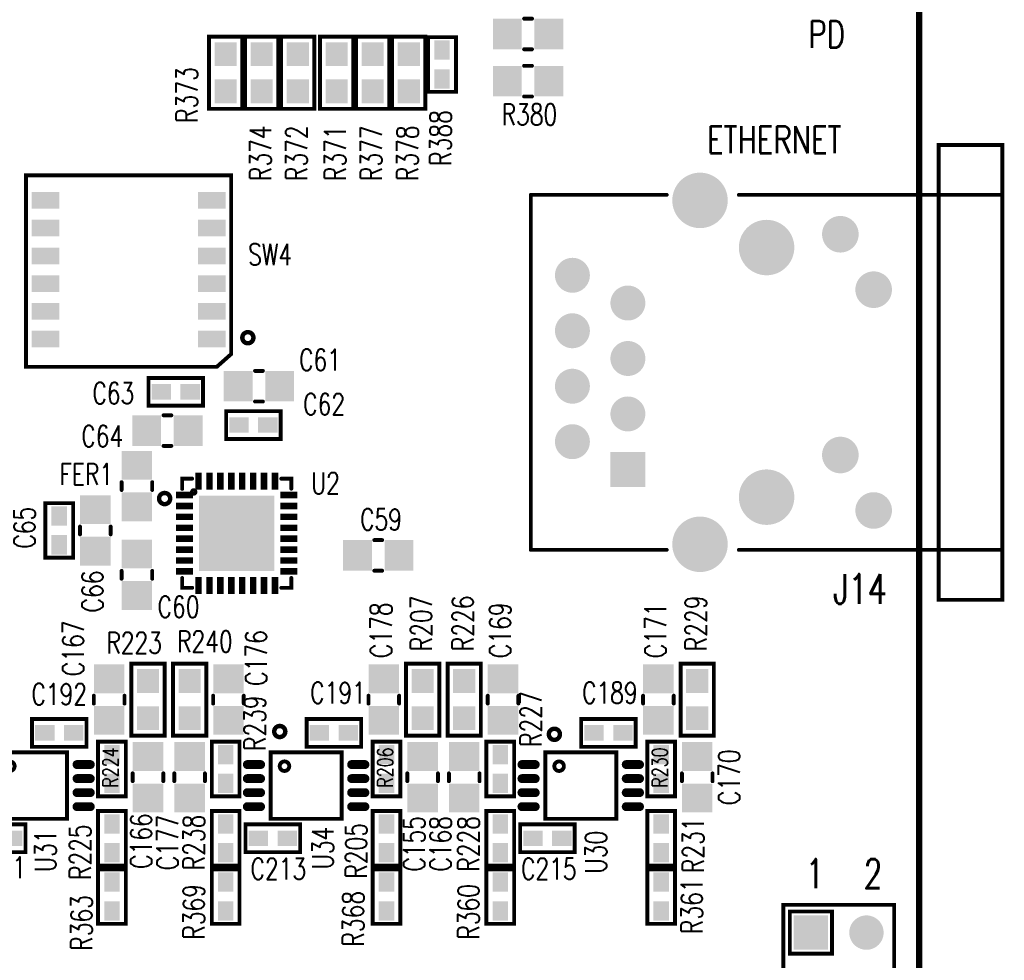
# Model space of a CAD drawing. Extents: x -3908 to 11948, y -2965 to 7442.
# Tile 25 of 42: x 3179 to 4954, y 2050 to 3746. Entities that reach past the tile are written whole.
import ezdxf
from ezdxf.enums import TextEntityAlignment as Align

# ---------------------------------------------------------------- set-up
doc = ezdxf.new("R2010")
doc.units = 0
doc.header["$MEASUREMENT"] = 0
doc.layers.get('0').update_dxf_attribs({"linetype": 'CONTINUOUS'})
for name, color, linetype in [('2D_LINE_26', 7, 'CONTINUOUS'), ('BOARD_OUTLINE_00', 7, 'CONTINUOUS'), ('PADS_TOP', 9, 'CONTINUOUS'), ('PADS_XR_27', 7, 'CONTINUOUS'), ('PART_NAME_01', 7, 'CONTINUOUS'), ('PART_NAME_27', 7, 'CONTINUOUS'), ('PART_TOP_2DLINE_00', 7, 'CONTINUOUS'), ('PART_TOP_2DLINE_01', 7, 'CONTINUOUS'), ('TEXT_26', 7, 'CONTINUOUS')]:
    doc.layers.add(name, color=color, linetype=linetype)
doc.styles.add('W5', font='simplex', dxfattribs={"width": 0.75})
doc.styles.add('W7', font='simplex', dxfattribs={"width": 0.75})
doc.styles.add('W8', font='simplex', dxfattribs={"width": 0.75})

# ---------------------------------------------------------------- blocks, each defined once
blk = doc.blocks.new('BOARD_167')
at = {"layer": 'BOARD_OUTLINE_00', "const_width": 11.1}
blk.add_lwpolyline([(0, 165), (0, 7495), (5000, 7495), (5000, 165)], close=True, dxfattribs=at)
blk = doc.blocks.new('DRAWING_230')
at = {"layer": '2D_LINE_26', "const_width": 8}
blk.add_lwpolyline([(10, 0, 1), (-10, 0, 1)], format="xyb", close=True, dxfattribs=at)
blk = doc.blocks.new('DRAWING_526')
at = {"layer": '2D_LINE_26', "const_width": 8}
blk.add_lwpolyline([(10, 0, 1), (-10, 0, 1)], format="xyb", close=True, dxfattribs=at)
blk = doc.blocks.new('DRAWING_527')
at = {"layer": '2D_LINE_26', "const_width": 8}
blk.add_lwpolyline([(10, 0, 1), (-10, 0, 1)], format="xyb", close=True, dxfattribs=at)
blk = doc.blocks.new('DRAWING_529')
at = {"layer": '2D_LINE_26', "const_width": 8}
blk.add_lwpolyline([(10, 0, 1), (-10, 0, 1)], format="xyb", close=True, dxfattribs=at)
blk = doc.blocks.new('SMOOTH_7')
at = {"const_width": 3.5}
blk.add_lwpolyline([(-1.75, 0, 1), (1.75, 0, 1)], format="xyb", close=True, dxfattribs=at)
blk = doc.blocks.new('PART_BODY_TOP_339')
at = {"layer": 'PART_TOP_2DLINE_01', "const_width": 7}
for points in [[(-98.4, 79.9), (-98.4, 98.4), (-80.3, 98.4)], [(80.3, 98.4), (98.4, 98.4), (98.4, 80.3)], [(-80.3, -98.4), (-98.4, -98.4), (-98.4, -80.7)], [(98.4, -80.7), (98.4, -98.4), (80.3, -98.4)]]:
    blk.add_lwpolyline(points, dxfattribs=at)
blk.add_lwpolyline([(-74.4, 74.4, 1), (-80.7, 74.4, 1)], format="xyb", close=True, dxfattribs=at)
at = {"layer": 'PART_TOP_2DLINE_01'}
for p in [(-98.4, 98.4), (-80.3, 98.4), (80.3, 98.4), (98.4, 98.4), (-98.4, 79.9), (98.4, 80.3), (-98.4, -80.7), (98.4, -80.7), (-98.4, -98.4), (-80.3, -98.4), (80.3, -98.4), (98.4, -98.4)]:
    blk.add_blockref('SMOOTH_7', p, dxfattribs=at)
blk = doc.blocks.new('PAD_57')
at = {"const_width": 11.8}
blk.add_lwpolyline([(-11.8, 0), (11.8, 0)], dxfattribs=at)
blk = doc.blocks.new('PAD_58')
at = {"const_width": 11.8}
blk.add_lwpolyline([(-15.3, 0), (15.3, 0)], dxfattribs=at)
blk = doc.blocks.new('STK_TOP_89')
at = {"layer": 'PADS_TOP'}
blk.add_blockref('PAD_58', (0, 0), dxfattribs=at)
at = {"layer": 'PADS_XR_27'}
blk.add_blockref('PAD_57', (0, 0), dxfattribs=at)
blk = doc.blocks.new('STK_TOP_90')
at = {"layer": 'PADS_TOP', "rotation": 90}
blk.add_blockref('PAD_58', (0, 0), dxfattribs=at)
at = {"layer": 'PADS_XR_27', "rotation": 90}
blk.add_blockref('PAD_57', (0, 0), dxfattribs=at)
blk = doc.blocks.new('PAD_60')
at = {"const_width": 135.8}
blk.add_lwpolyline([(-67.9, 0), (67.9, 0)], dxfattribs=at)
blk = doc.blocks.new('STK_TOP_91')
at = {"layer": 'PADS_TOP'}
blk.add_blockref('PAD_60', (0, 0), dxfattribs=at)
blk = doc.blocks.new('SYM_TOP_65')
for name, p in [('STK_TOP_90', (-68.9, 94)), ('STK_TOP_90', (-49.2, 94)), ('STK_TOP_90', (-29.5, 94)), ('STK_TOP_90', (-9.8, 94)), ('STK_TOP_90', (9.8, 94)), ('STK_TOP_90', (29.5, 94)), ('STK_TOP_90', (49.2, 94)), ('STK_TOP_90', (68.9, 94)), ('PART_BODY_TOP_339', (0, 0)), ('STK_TOP_89', (-94, 68.9)), ('STK_TOP_89', (94, 68.9)), ('STK_TOP_91', (0, 0)), ('STK_TOP_89', (-94, 49.2)), ('STK_TOP_89', (94, 49.2)), ('STK_TOP_89', (-94, 29.5)), ('STK_TOP_89', (94, 29.5)), ('STK_TOP_89', (-94, 9.8)), ('STK_TOP_89', (94, 9.8)), ('STK_TOP_89', (-94, -9.8)), ('STK_TOP_89', (94, -9.8)), ('STK_TOP_89', (-94, -29.5)), ('STK_TOP_89', (94, -29.5)), ('STK_TOP_89', (-94, -49.2)), ('STK_TOP_89', (94, -49.2)), ('STK_TOP_89', (-94, -68.9)), ('STK_TOP_89', (94, -68.9)), ('STK_TOP_90', (-68.9, -94)), ('STK_TOP_90', (-49.2, -94)), ('STK_TOP_90', (-29.5, -94)), ('STK_TOP_90', (-9.8, -94)), ('STK_TOP_90', (9.8, -94)), ('STK_TOP_90', (29.5, -94)), ('STK_TOP_90', (49.2, -94)), ('STK_TOP_90', (68.9, -94))]:
    blk.add_blockref(name, p)
blk = doc.blocks.new('PART_TOP_52')
blk.add_blockref('SYM_TOP_65', (0, 0))
at = {"layer": 'PART_NAME_01', "style": 'W5', "width": 0.75}
blk.add_text('U2', height=38.5, dxfattribs=at).set_placement((160, 90), align=Align.MIDDLE_CENTER)
blk = doc.blocks.new('PART_BODY_TOP_342')
at = {"layer": 'PART_TOP_2DLINE_00', "const_width": 7}
blk.add_lwpolyline([(-60, 64), (60, 64), (60, -64), (-60, -64)], close=True, dxfattribs=at)
blk.add_lwpolyline([(-43.6, -39, 1), (-26.4, -39, 1)], format="xyb", close=True, dxfattribs=at)
at = {"layer": 'PART_TOP_2DLINE_00'}
for p in [(-60, 64), (60, 64), (-60, -64), (60, -64)]:
    blk.add_blockref('SMOOTH_7', p, dxfattribs=at)
blk = doc.blocks.new('PAD_62')
at = {"const_width": 8}
blk.add_lwpolyline([(-12, -4), (12, -4, 1), (12, 4), (-12, 4, 1)], format="xyb", close=True, dxfattribs=at)
blk = doc.blocks.new('STK_TOP_94')
at = {"layer": 'PADS_TOP', "rotation": 90}
blk.add_blockref('PAD_62', (0, 0), dxfattribs=at)
blk = doc.blocks.new('SYM_TOP_68')
for name, p in [('STK_TOP_94', (-37.95, 94)), ('STK_TOP_94', (-12.65, 94)), ('STK_TOP_94', (12.65, 94)), ('STK_TOP_94', (37.95, 94)), ('PART_BODY_TOP_342', (0, 0)), ('STK_TOP_94', (-37.95, -94)), ('STK_TOP_94', (-12.65, -94)), ('STK_TOP_94', (12.65, -94)), ('STK_TOP_94', (37.95, -94))]:
    blk.add_blockref(name, p)
blk = doc.blocks.new('PART_TOP_113')
blk.add_blockref('SYM_TOP_68', (0, 0))
at = {"layer": 'PART_NAME_01', "style": 'W5', "width": 0.75}
blk.add_text('U30', height=38.5, rotation=180, dxfattribs=at).set_placement((120, 27.5), align=Align.MIDDLE_CENTER)
blk = doc.blocks.new('PART_TOP_114')
blk.add_blockref('SYM_TOP_68', (0, 0))
at = {"layer": 'PART_NAME_01', "style": 'W5', "width": 0.75}
blk.add_text('U31', height=38.5, rotation=180, dxfattribs=at).set_placement((117.5, 25), align=Align.MIDDLE_CENTER)
blk = doc.blocks.new('PART_TOP_117')
blk.add_blockref('SYM_TOP_68', (0, 0))
at = {"layer": 'PART_NAME_01', "style": 'W5', "width": 0.75}
blk.add_text('U34', height=38.5, rotation=180, dxfattribs=at).set_placement((112.5, 30), align=Align.MIDDLE_CENTER)
blk = doc.blocks.new('PART_BODY_TOP_405')
at = {"layer": 'PART_TOP_2DLINE_01', "const_width": 7}
blk.add_lwpolyline([(-49.2, 25), (49.2, 25), (49.2, -25), (-49.2, -25)], close=True, dxfattribs=at)
at = {"layer": 'PART_TOP_2DLINE_01'}
for p in [(-49.2, 25), (49.2, 25), (-49.2, -25), (49.2, -25)]:
    blk.add_blockref('SMOOTH_7', p, dxfattribs=at)
blk = doc.blocks.new('PAD_101')
at = {"const_width": 28}
blk.add_lwpolyline([(-17.5, 0), (17.5, 0)], dxfattribs=at)
blk = doc.blocks.new('STK_TOP_168')
at = {"layer": 'PADS_TOP'}
blk.add_blockref('PAD_101', (0, 0), dxfattribs=at)
at = {"layer": 'PADS_XR_27'}
blk.add_blockref('PAD_101', (0, 0), dxfattribs=at)
blk = doc.blocks.new('SYM_TOP_131')
for name, p in [('PART_BODY_TOP_405', (0, 0)), ('STK_TOP_168', (-26, 0)), ('STK_TOP_168', (26, 0))]:
    blk.add_blockref(name, p)
blk = doc.blocks.new('PART_TOP_175')
blk.add_blockref('SYM_TOP_131', (0, 0))
at = {"layer": 'PART_NAME_01', "style": 'W5', "width": 0.75}
blk.add_text('C62', height=38.5, dxfattribs=at).set_placement((127.5, 37.5), align=Align.MIDDLE_CENTER)
blk = doc.blocks.new('PART_TOP_176')
blk.add_blockref('SYM_TOP_131', (0, 0))
at = {"layer": 'PART_NAME_01', "style": 'W5', "width": 0.75}
blk.add_text('C63', height=38.5, rotation=180, dxfattribs=at).set_placement((112.5, 2.5), align=Align.MIDDLE_CENTER)
blk = doc.blocks.new('PART_TOP_177')
blk.add_blockref('SYM_TOP_131', (0, 0))
at = {"layer": 'PART_NAME_01', "style": 'W5', "width": 0.75}
blk.add_text('C65', height=38.5, rotation=180, dxfattribs=at).set_placement((-5, -62.5), align=Align.MIDDLE_CENTER)
blk = doc.blocks.new('PART_TOP_272')
blk.add_blockref('SYM_TOP_131', (0, 0))
at = {"layer": 'PART_NAME_01', "style": 'W5', "width": 0.75}
blk.add_text('R205', height=38.5, dxfattribs=at).set_placement((-22.5, 55), align=Align.MIDDLE_CENTER)
blk = doc.blocks.new('PART_TOP_273')
blk.add_blockref('SYM_TOP_131', (0, 0))
at = {"layer": 'PART_NAME_27', "style": 'W5', "width": 0.75}
blk.add_text('R206', height=28, dxfattribs=at).set_placement((2.5, 2.5), align=Align.MIDDLE_CENTER)
blk = doc.blocks.new('PART_TOP_282')
blk.add_blockref('SYM_TOP_131', (0, 0))
at = {"layer": 'PART_NAME_27', "style": 'W5', "width": 0.75}
blk.add_text('R224', height=28, dxfattribs=at).set_placement((2.5, 2.5), align=Align.MIDDLE_CENTER)
blk = doc.blocks.new('PART_TOP_283')
blk.add_blockref('SYM_TOP_131', (0, 0))
at = {"layer": 'PART_NAME_01', "style": 'W5', "width": 0.75}
blk.add_text('R225', height=38.5, dxfattribs=at).set_placement((-25, 57.5), align=Align.MIDDLE_CENTER)
blk = doc.blocks.new('PART_TOP_284')
blk.add_blockref('SYM_TOP_131', (0, 0))
at = {"layer": 'PART_NAME_01', "style": 'W5', "width": 0.75}
blk.add_text('R227', height=38.5, dxfattribs=at).set_placement((90, -55), align=Align.MIDDLE_CENTER)
blk = doc.blocks.new('PART_TOP_285')
blk.add_blockref('SYM_TOP_131', (0, 0))
at = {"layer": 'PART_NAME_01', "style": 'W5', "width": 0.75}
blk.add_text('R228', height=38.5, dxfattribs=at).set_placement((-10, 57.5), align=Align.MIDDLE_CENTER)
blk = doc.blocks.new('PART_TOP_286')
blk.add_blockref('SYM_TOP_131', (0, 0))
at = {"layer": 'PART_NAME_27', "style": 'W5', "width": 0.75}
blk.add_text('R230', height=28, dxfattribs=at).set_placement((2.5, 2.5), align=Align.MIDDLE_CENTER)
blk = doc.blocks.new('PART_TOP_287')
blk.add_blockref('SYM_TOP_131', (0, 0))
at = {"layer": 'PART_NAME_01', "style": 'W5', "width": 0.75}
blk.add_text('R231', height=38.5, dxfattribs=at).set_placement((-12.5, -57.5), align=Align.MIDDLE_CENTER)
blk = doc.blocks.new('PART_TOP_292')
blk.add_blockref('SYM_TOP_131', (0, 0))
at = {"layer": 'PART_NAME_01', "style": 'W5', "width": 0.75}
blk.add_text('R238', height=38.5, dxfattribs=at).set_placement((-7.5, 57.5), align=Align.MIDDLE_CENTER)
blk = doc.blocks.new('PART_TOP_293')
blk.add_blockref('SYM_TOP_131', (0, 0))
at = {"layer": 'PART_NAME_01', "style": 'W5', "width": 0.75}
blk.add_text('R239', height=38.5, dxfattribs=at).set_placement((82.5, -52.5), align=Align.MIDDLE_CENTER)
blk = doc.blocks.new('PART_TOP_304')
blk.add_blockref('SYM_TOP_131', (0, 0))
at = {"layer": 'PART_NAME_01', "style": 'W5', "width": 0.75}
blk.add_text('C189', height=38.5, rotation=180, dxfattribs=at).set_placement((-2.5, -72.5), align=Align.MIDDLE_CENTER)
blk = doc.blocks.new('PART_TOP_306')
blk.add_blockref('SYM_TOP_131', (0, 0))
at = {"layer": 'PART_NAME_01', "style": 'W5', "width": 0.75}
blk.add_text('C191', height=38.5, rotation=180, dxfattribs=at).set_placement((-7.5, -72.5), align=Align.MIDDLE_CENTER)
blk = doc.blocks.new('PART_TOP_307')
blk.add_blockref('SYM_TOP_131', (0, 0))
at = {"layer": 'PART_NAME_01', "style": 'W5', "width": 0.75}
blk.add_text('C192', height=38.5, rotation=180, dxfattribs=at).set_placement((0, -70), align=Align.MIDDLE_CENTER)
blk = doc.blocks.new('PART_BODY_TOP_437')
at = {"layer": 'PART_TOP_2DLINE_01', "const_width": 7}
for points in [[(-7.1, 27.6), (7.1, 27.6)], [(-7.1, -27.6), (7.1, -27.6)]]:
    blk.add_lwpolyline(points, dxfattribs=at)
at = {"layer": 'PART_TOP_2DLINE_01'}
for p in [(-7.1, 27.6), (7.1, 27.6), (-7.1, -27.6), (7.1, -27.6)]:
    blk.add_blockref('SMOOTH_7', p, dxfattribs=at)
blk = doc.blocks.new('PAD_110')
at = {"const_width": 52}
blk.add_lwpolyline([(-27.5, 0), (27.5, 0)], dxfattribs=at)
blk = doc.blocks.new('STK_TOP_48')
at = {"layer": 'PADS_TOP', "rotation": 90}
blk.add_blockref('PAD_110', (0, 0), dxfattribs=at)
blk = doc.blocks.new('SYM_TOP_143')
for name, p in [('STK_TOP_48', (-37.4, 0)), ('STK_TOP_48', (37.4, 0)), ('PART_BODY_TOP_437', (0, 0))]:
    blk.add_blockref(name, p)
blk = doc.blocks.new('PART_TOP_408')
blk.add_blockref('SYM_TOP_143', (0, 0))
at = {"layer": 'PART_NAME_01', "style": 'W5', "width": 0.75}
blk.add_text('C59', height=38.5, dxfattribs=at).set_placement((5, 65), align=Align.MIDDLE_CENTER)
blk = doc.blocks.new('PART_TOP_409')
blk.add_blockref('SYM_TOP_143', (0, 0))
at = {"layer": 'PART_NAME_01', "style": 'W5', "width": 0.75}
blk.add_text('C60', height=38.5, rotation=90, dxfattribs=at).set_placement((57.5, 75), align=Align.MIDDLE_CENTER)
blk = doc.blocks.new('PART_TOP_410')
blk.add_blockref('SYM_TOP_143', (0, 0))
at = {"layer": 'PART_NAME_01', "style": 'W5', "width": 0.75}
blk.add_text('C61', height=38.5, dxfattribs=at).set_placement((110, 47.5), align=Align.MIDDLE_CENTER)
blk = doc.blocks.new('PART_TOP_411')
blk.add_blockref('SYM_TOP_143', (0, 0))
at = {"layer": 'PART_NAME_01', "style": 'W5', "width": 0.75}
blk.add_text('C64', height=38.5, rotation=180, dxfattribs=at).set_placement((117.5, 10), align=Align.MIDDLE_CENTER)
blk = doc.blocks.new('PART_TOP_412')
blk.add_blockref('SYM_TOP_143', (0, 0))
at = {"layer": 'PART_NAME_01', "style": 'W5', "width": 0.75}
blk.add_text('C66', height=38.5, rotation=180, dxfattribs=at).set_placement((110, -5), align=Align.MIDDLE_CENTER)
blk = doc.blocks.new('PART_TOP_475')
blk.add_blockref('SYM_TOP_143', (0, 0))
at = {"layer": 'PART_NAME_01', "style": 'W5', "width": 0.75}
blk.add_text('C155', height=38.5, dxfattribs=at).set_placement((-120, 15), align=Align.MIDDLE_CENTER)
blk = doc.blocks.new('PART_TOP_486')
blk.add_blockref('SYM_TOP_143', (0, 0))
at = {"layer": 'PART_NAME_01', "style": 'W5', "width": 0.75}
blk.add_text('C166', height=38.5, dxfattribs=at).set_placement((-115, 12.5), align=Align.MIDDLE_CENTER)
blk = doc.blocks.new('PART_TOP_487')
blk.add_blockref('SYM_TOP_143', (0, 0))
at = {"layer": 'PART_NAME_01', "style": 'W5', "width": 0.75}
blk.add_text('C167', height=38.5, rotation=180, dxfattribs=at).set_placement((-92.5, -65), align=Align.MIDDLE_CENTER)
blk = doc.blocks.new('PART_TOP_488')
blk.add_blockref('SYM_TOP_143', (0, 0))
at = {"layer": 'PART_NAME_01', "style": 'W5', "width": 0.75}
blk.add_text('C168', height=38.5, dxfattribs=at).set_placement((-120, 42.5), align=Align.MIDDLE_CENTER)
blk = doc.blocks.new('PART_TOP_489')
blk.add_blockref('SYM_TOP_143', (0, 0))
at = {"layer": 'PART_NAME_01', "style": 'W5', "width": 0.75}
blk.add_text('C169', height=38.5, rotation=180, dxfattribs=at).set_placement((-125, -5), align=Align.MIDDLE_CENTER)
blk = doc.blocks.new('PART_TOP_490')
blk.add_blockref('SYM_TOP_143', (0, 0))
at = {"layer": 'PART_NAME_01', "style": 'W5', "width": 0.75}
blk.add_text('C170', height=38.5, dxfattribs=at).set_placement((0, -57.5), align=Align.MIDDLE_CENTER)
blk = doc.blocks.new('PART_TOP_491')
blk.add_blockref('SYM_TOP_143', (0, 0))
at = {"layer": 'PART_NAME_01', "style": 'W5', "width": 0.75}
blk.add_text('C171', height=38.5, rotation=180, dxfattribs=at).set_placement((-125, -5), align=Align.MIDDLE_CENTER)
blk = doc.blocks.new('PART_TOP_496')
blk.add_blockref('SYM_TOP_143', (0, 0))
at = {"layer": 'PART_NAME_01', "style": 'W5', "width": 0.75}
blk.add_text('C176', height=38.5, rotation=180, dxfattribs=at).set_placement((-75, 50), align=Align.MIDDLE_CENTER)
blk = doc.blocks.new('PART_TOP_497')
blk.add_blockref('SYM_TOP_143', (0, 0))
at = {"layer": 'PART_NAME_01', "style": 'W5', "width": 0.75}
blk.add_text('C177', height=38.5, dxfattribs=at).set_placement((-117.5, 40), align=Align.MIDDLE_CENTER)
blk = doc.blocks.new('PART_TOP_498')
blk.add_blockref('SYM_TOP_143', (0, 0))
at = {"layer": 'PART_NAME_01', "style": 'W5', "width": 0.75}
blk.add_text('C178', height=38.5, rotation=180, dxfattribs=at).set_placement((-125, -5), align=Align.MIDDLE_CENTER)
blk = doc.blocks.new('PART_BODY_TOP_436')
at = {"layer": 'PART_TOP_2DLINE_01', "const_width": 7}
blk.add_lwpolyline([(-65, 30), (65, 30), (65, -30), (-65, -30)], close=True, dxfattribs=at)
at = {"layer": 'PART_TOP_2DLINE_01'}
for p in [(-65, 30), (65, 30), (-65, -30), (65, -30)]:
    blk.add_blockref('SMOOTH_7', p, dxfattribs=at)
blk = doc.blocks.new('PAD_106')
at = {"const_width": 40}
blk.add_lwpolyline([(-21.5, 0), (21.5, 0)], dxfattribs=at)
blk = doc.blocks.new('STK_TOP_53')
at = {"layer": 'PADS_TOP'}
blk.add_blockref('PAD_106', (0, 0), dxfattribs=at)
blk = doc.blocks.new('SYM_TOP_142')
for name, p in [('STK_TOP_53', (-33.5, 0)), ('PART_BODY_TOP_436', (0, 0)), ('STK_TOP_53', (33.5, 0))]:
    blk.add_blockref(name, p)
blk = doc.blocks.new('PART_TOP_499')
blk.add_blockref('SYM_TOP_142', (0, 0))
at = {"layer": 'PART_NAME_01', "style": 'W5', "width": 0.75}
blk.add_text('R207', height=38.5, dxfattribs=at).set_placement((137.5, 2.5), align=Align.MIDDLE_CENTER)
blk = doc.blocks.new('PART_TOP_505')
blk.add_blockref('SYM_TOP_142', (0, 0))
at = {"layer": 'PART_NAME_01', "style": 'W5', "width": 0.75}
blk.add_text('R223', height=38.5, rotation=270, dxfattribs=at).set_placement((102.5, 25), align=Align.MIDDLE_CENTER)
blk = doc.blocks.new('PART_TOP_506')
blk.add_blockref('SYM_TOP_142', (0, 0))
at = {"layer": 'PART_NAME_01', "style": 'W5', "width": 0.75}
blk.add_text('R226', height=38.5, dxfattribs=at).set_placement((137.5, 2.5), align=Align.MIDDLE_CENTER)
blk = doc.blocks.new('PART_TOP_507')
blk.add_blockref('SYM_TOP_142', (0, 0))
at = {"layer": 'PART_NAME_01', "style": 'W5', "width": 0.75}
blk.add_text('R229', height=38.5, dxfattribs=at).set_placement((137.5, 2.5), align=Align.MIDDLE_CENTER)
blk = doc.blocks.new('PART_TOP_510')
blk.add_blockref('SYM_TOP_142', (0, 0))
at = {"layer": 'PART_NAME_01', "style": 'W5', "width": 0.75}
blk.add_text('R240', height=38.5, rotation=270, dxfattribs=at).set_placement((105, -27.5), align=Align.MIDDLE_CENTER)
blk = doc.blocks.new('PART_TOP_531')
blk.add_blockref('SYM_TOP_131', (0, 0))
at = {"layer": 'PART_NAME_01', "style": 'W5', "width": 0.75}
blk.add_text('R388', height=38.5, rotation=180, dxfattribs=at).set_placement((132.5, -2.5), align=Align.MIDDLE_CENTER)
blk = doc.blocks.new('PART_TOP_536')
blk.add_blockref('SYM_TOP_143', (0, 0))
at = {"layer": 'PART_NAME_01', "style": 'W5', "width": 0.75}
blk.add_text('FER1', height=38.5, rotation=90, dxfattribs=at).set_placement((-21.2, -91.2), align=Align.MIDDLE_CENTER)
blk = doc.blocks.new('PART_TOP_538')
blk.add_blockref('SYM_TOP_131', (0, 0))
at = {"layer": 'PART_NAME_01', "style": 'W5', "width": 0.75}
blk.add_text('C211', height=38.5, dxfattribs=at).set_placement((0, -52.5), align=Align.MIDDLE_CENTER)
blk = doc.blocks.new('PART_TOP_540')
blk.add_blockref('SYM_TOP_131', (0, 0))
at = {"layer": 'PART_NAME_01', "style": 'W5', "width": 0.75}
blk.add_text('C213', height=38.5, dxfattribs=at).set_placement((10, -55), align=Align.MIDDLE_CENTER)
blk = doc.blocks.new('PART_TOP_542')
blk.add_blockref('SYM_TOP_131', (0, 0))
at = {"layer": 'PART_NAME_01', "style": 'W5', "width": 0.75}
blk.add_text('C215', height=38.5, dxfattribs=at).set_placement((2.5, -55), align=Align.MIDDLE_CENTER)
blk = doc.blocks.new('PART_TOP_552')
blk.add_blockref('SYM_TOP_131', (0, 0))
at = {"layer": 'PART_NAME_01', "style": 'W5', "width": 0.75}
blk.add_text('R360', height=38.5, rotation=180, dxfattribs=at).set_placement((27.5, -57.5), align=Align.MIDDLE_CENTER)
blk = doc.blocks.new('PART_TOP_553')
blk.add_blockref('SYM_TOP_131', (0, 0))
at = {"layer": 'PART_NAME_01', "style": 'W5', "width": 0.75}
blk.add_text('R361', height=38.5, rotation=180, dxfattribs=at).set_placement((17.5, 55), align=Align.MIDDLE_CENTER)
blk = doc.blocks.new('PART_TOP_555')
blk.add_blockref('SYM_TOP_131', (0, 0))
at = {"layer": 'PART_NAME_01', "style": 'W5', "width": 0.75}
blk.add_text('R363', height=38.5, rotation=180, dxfattribs=at).set_placement((47.5, -55), align=Align.MIDDLE_CENTER)
blk = doc.blocks.new('PART_TOP_560')
blk.add_blockref('SYM_TOP_131', (0, 0))
at = {"layer": 'PART_NAME_01', "style": 'W5', "width": 0.75}
blk.add_text('R368', height=38.5, rotation=180, dxfattribs=at).set_placement((40, -60), align=Align.MIDDLE_CENTER)
blk = doc.blocks.new('PART_TOP_561')
blk.add_blockref('SYM_TOP_131', (0, 0))
at = {"layer": 'PART_NAME_01', "style": 'W5', "width": 0.75}
blk.add_text('R369', height=38.5, rotation=180, dxfattribs=at).set_placement((27.5, -57.5), align=Align.MIDDLE_CENTER)
blk = doc.blocks.new('PART_BODY_TOP_508')
at = {"layer": 'PART_TOP_2DLINE_01', "const_width": 7}
for points in [[(-50, 50), (150, 50), (150, -1150), (-50, -1150)], [(-38, 38), (38, 38), (38, -38), (-38, -38)]]:
    blk.add_lwpolyline(points, close=True, dxfattribs=at)
at = {"layer": 'PART_TOP_2DLINE_01'}
for p in [(-50, 50), (150, 50), (-38, 38), (38, 38), (-38, -38), (38, -38), (-50, -1150), (150, -1150)]:
    blk.add_blockref('SMOOTH_7', p, dxfattribs=at)
blk = doc.blocks.new('PAD_122')
at = {"const_width": 37}
blk.add_lwpolyline([(-18.5, 0), (18.5, 0)], dxfattribs=at)
blk = doc.blocks.new('PAD_26')
at = {"const_width": 62}
blk.add_lwpolyline([(-31, 0), (31, 0)], dxfattribs=at)
blk = doc.blocks.new('STK_TOP_337')
at = {"layer": 'PADS_TOP'}
blk.add_blockref('PAD_26', (0, 0), dxfattribs=at)
at = {"layer": 'PADS_XR_27'}
blk.add_blockref('PAD_122', (0, 0), dxfattribs=at)
blk = doc.blocks.new('PAD_123')
at = {"const_width": 18.5}
blk.add_lwpolyline([(0, -9.25, 1), (0, 9.25, 1)], format="xyb", close=True, dxfattribs=at)
blk = doc.blocks.new('PAD_25')
at = {"const_width": 31}
blk.add_lwpolyline([(0, -15.5, 1), (0, 15.5, 1)], format="xyb", close=True, dxfattribs=at)
blk = doc.blocks.new('STK_TOP_336')
at = {"layer": 'PADS_TOP'}
blk.add_blockref('PAD_25', (0, 0), dxfattribs=at)
at = {"layer": 'PADS_XR_27'}
blk.add_blockref('PAD_123', (0, 0), dxfattribs=at)
blk = doc.blocks.new('SYM_TOP_148')
for name, p in [('PART_BODY_TOP_508', (0, 0)), ('STK_TOP_337', (0, 0)), ('STK_TOP_336', (100, 0)), ('STK_TOP_336', (0, -100)), ('STK_TOP_336', (100, -100)), ('STK_TOP_336', (0, -200)), ('STK_TOP_336', (100, -200)), ('STK_TOP_336', (0, -300)), ('STK_TOP_336', (100, -300)), ('STK_TOP_336', (0, -400)), ('STK_TOP_336', (100, -400)), ('STK_TOP_336', (0, -500)), ('STK_TOP_336', (100, -500)), ('STK_TOP_336', (0, -600)), ('STK_TOP_336', (100, -600)), ('STK_TOP_336', (0, -700)), ('STK_TOP_336', (100, -700)), ('STK_TOP_336', (0, -800)), ('STK_TOP_336', (100, -800)), ('STK_TOP_336', (0, -900)), ('STK_TOP_336', (100, -900)), ('STK_TOP_336', (0, -1000)), ('STK_TOP_336', (100, -1000)), ('STK_TOP_336', (0, -1100)), ('STK_TOP_336', (100, -1100))]:
    blk.add_blockref(name, p)
blk = doc.blocks.new('PART_TOP_567')
blk.add_blockref('SYM_TOP_148', (0, 0))
at = {"layer": 'PART_NAME_01', "style": 'W7', "width": 0.75}
blk.add_text('P12', height=53.9, dxfattribs=at).set_placement((-145, -332.5), align=Align.MIDDLE_CENTER)
blk = doc.blocks.new('PART_TOP_572')
blk.add_blockref('SYM_TOP_142', (0, 0))
at = {"layer": 'PART_NAME_01', "style": 'W5', "width": 0.75}
blk.add_text('R371', height=38.5, dxfattribs=at).set_placement((-145, 2.5), align=Align.MIDDLE_CENTER)
blk = doc.blocks.new('PART_TOP_573')
blk.add_blockref('SYM_TOP_142', (0, 0))
at = {"layer": 'PART_NAME_01', "style": 'W5', "width": 0.75}
blk.add_text('R372', height=38.5, dxfattribs=at).set_placement((-145, 2.5), align=Align.MIDDLE_CENTER)
blk = doc.blocks.new('PART_TOP_574')
blk.add_blockref('SYM_TOP_142', (0, 0))
at = {"layer": 'PART_NAME_01', "style": 'W5', "width": 0.75}
blk.add_text('R373', height=38.5, dxfattribs=at).set_placement((-40, 70), align=Align.MIDDLE_CENTER)
blk = doc.blocks.new('PART_TOP_575')
blk.add_blockref('SYM_TOP_142', (0, 0))
at = {"layer": 'PART_NAME_01', "style": 'W5', "width": 0.75}
blk.add_text('R374', height=38.5, dxfattribs=at).set_placement((-145, 2.5), align=Align.MIDDLE_CENTER)
blk = doc.blocks.new('PART_TOP_578')
blk.add_blockref('SYM_TOP_142', (0, 0))
at = {"layer": 'PART_NAME_01', "style": 'W5', "width": 0.75}
blk.add_text('R377', height=38.5, dxfattribs=at).set_placement((-145, 2.5), align=Align.MIDDLE_CENTER)
blk = doc.blocks.new('PART_TOP_579')
blk.add_blockref('SYM_TOP_142', (0, 0))
at = {"layer": 'PART_NAME_01', "style": 'W5', "width": 0.75}
blk.add_text('R378', height=38.5, dxfattribs=at).set_placement((-145, 2.5), align=Align.MIDDLE_CENTER)
blk = doc.blocks.new('PART_TOP_587')
blk.add_blockref('SYM_TOP_143', (0, 0))
at = {"layer": 'PART_NAME_01', "style": 'W5', "width": 0.75}
blk.add_text('R379', height=38.5, dxfattribs=at).set_placement((2.5, 65), align=Align.MIDDLE_CENTER)
blk = doc.blocks.new('PART_TOP_588')
blk.add_blockref('SYM_TOP_143', (0, 0))
at = {"layer": 'PART_NAME_01', "style": 'W5', "width": 0.75}
blk.add_text('R380', height=38.5, dxfattribs=at).set_placement((2.5, -60), align=Align.MIDDLE_CENTER)
blk = doc.blocks.new('PART_BODY_TOP_396')
at = {"layer": 'PART_TOP_2DLINE_01', "const_width": 7}
blk.add_lwpolyline([(-175, 185), (170, 185), (170, -185), (-152, -185), (-175, -159)], close=True, dxfattribs=at)
at = {"layer": 'PART_TOP_2DLINE_01'}
for p in [(-175, 185), (170, 185), (-175, -159), (-152, -185), (170, -185)]:
    blk.add_blockref('SMOOTH_7', p, dxfattribs=at)
blk = doc.blocks.new('PAD_87')
at = {"const_width": 30}
blk.add_lwpolyline([(-25, 0), (25, 0)], dxfattribs=at)
blk = doc.blocks.new('STK_TOP_145')
at = {"layer": 'PADS_TOP', "rotation": 90}
blk.add_blockref('PAD_87', (0, 0), dxfattribs=at)
blk = doc.blocks.new('SYM_TOP_122')
for name, p in [('PART_BODY_TOP_396', (0, 0)), ('STK_TOP_145', (-125, 150)), ('STK_TOP_145', (-75, 150)), ('STK_TOP_145', (-25, 150)), ('STK_TOP_145', (25, 150)), ('STK_TOP_145', (75, 150)), ('STK_TOP_145', (125, 150)), ('STK_TOP_145', (-125, -150)), ('STK_TOP_145', (-75, -150)), ('STK_TOP_145', (-25, -150)), ('STK_TOP_145', (25, -150)), ('STK_TOP_145', (75, -150)), ('STK_TOP_145', (125, -150))]:
    blk.add_blockref(name, p)
blk = doc.blocks.new('PART_TOP_589')
blk.add_blockref('SYM_TOP_122', (0, 0))
at = {"layer": 'PART_NAME_01', "style": 'W5', "width": 0.75}
blk.add_text('SW4', height=38.5, rotation=270, dxfattribs=at).set_placement((27.5, -255), align=Align.MIDDLE_CENTER)
blk = doc.blocks.new('PART_BODY_TOP_537')
at = {"layer": 'PART_TOP_2DLINE_01', "const_width": 7}
for points in [[(-410, 560), (-320, 560), (-320, 675), (-410, 675)], [(320, 560), (410, 560), (410, 675), (320, 675)]]:
    blk.add_lwpolyline(points, close=True, dxfattribs=at)
for points in [[(-320, 675), (320, 675)], [(320, 560), (-320, 560)], [(-320, 560), (-320, 200)], [(320, 560), (320, 200)], [(-320, 70), (-320, -175)], [(320, 70), (320, -175)], [(320, -175), (-320, -175)]]:
    blk.add_lwpolyline(points, dxfattribs=at)
at = {"layer": 'PART_TOP_2DLINE_01'}
for p in [(-410, 675), (-320, 675), (-320, 675), (320, 675), (320, 675), (410, 675), (-410, 560), (-320, 560), (-320, 560), (-320, 560), (320, 560), (320, 560), (320, 560), (410, 560), (-320, 200), (320, 200), (-320, 70), (320, 70), (-320, -175), (-320, -175), (320, -175), (320, -175)]:
    blk.add_blockref('SMOOTH_7', p, dxfattribs=at)
blk = doc.blocks.new('PAD_139')
at = {"const_width": 63}
blk.add_lwpolyline([(-31.5, 0), (31.5, 0)], dxfattribs=at)
blk = doc.blocks.new('STK_TOP_339')
at = {"layer": 'PADS_TOP'}
blk.add_blockref('PAD_139', (0, 0), dxfattribs=at)
blk = doc.blocks.new('PAD_138')
at = {"const_width": 31.5}
blk.add_lwpolyline([(0, -15.75, 1), (0, 15.75, 1)], format="xyb", close=True, dxfattribs=at)
blk = doc.blocks.new('STK_TOP_338')
at = {"layer": 'PADS_TOP'}
blk.add_blockref('PAD_138', (0, 0), dxfattribs=at)
blk = doc.blocks.new('PAD_140')
at = {"const_width": 33}
blk.add_lwpolyline([(0, -16.5, 1), (0, 16.5, 1)], format="xyb", close=True, dxfattribs=at)
blk = doc.blocks.new('STK_TOP_294')
at = {"layer": 'PADS_TOP'}
blk.add_blockref('PAD_140', (0, 0), dxfattribs=at)
blk = doc.blocks.new('PAD_6')
at = {"const_width": 50}
blk.add_lwpolyline([(0, -25, 1), (0, 25, 1)], format="xyb", close=True, dxfattribs=at)
blk = doc.blocks.new('STK_TOP_295')
at = {"layer": 'PADS_TOP'}
blk.add_blockref('PAD_6', (0, 0), dxfattribs=at)
blk = doc.blocks.new('STK_TOP_296')
at = {"layer": 'PADS_TOP'}
blk.add_blockref('PAD_6', (0, 0), dxfattribs=at)
blk = doc.blocks.new('SYM_TOP_158')
for name, p in [('PART_BODY_TOP_537', (0, 0)), ('STK_TOP_294', (-149, 443)), ('STK_TOP_294', (249, 443)), ('STK_TOP_294', (-249, 383)), ('STK_TOP_294', (149, 383)), ('STK_TOP_296', (-225, 250)), ('STK_TOP_296', (225, 250)), ('STK_TOP_295', (-310, 130)), ('STK_TOP_295', (310, 130)), ('STK_TOP_338', (-125, 0)), ('STK_TOP_338', (-25, 0)), ('STK_TOP_338', (75, 0)), ('STK_TOP_339', (175, 0)), ('STK_TOP_338', (-175, -100)), ('STK_TOP_338', (-75, -100)), ('STK_TOP_338', (25, -100)), ('STK_TOP_338', (125, -100))]:
    blk.add_blockref(name, p)
blk = doc.blocks.new('PART_TOP_612')
blk.add_blockref('SYM_TOP_158', (0, 0))
at = {"layer": 'PART_NAME_01', "style": 'W7', "width": 0.75}
blk.add_text('J14', height=53.9, rotation=90, dxfattribs=at).set_placement((417.5, 370))

msp = doc.modelspace()

# ---------------------------------------------------------------- block references
for name, p in [('BOARD_167', (-200, -530)), ('PART_TOP_587', (4095, 3720)), ('PART_TOP_588', (4095, 3635)), ('DRAWING_529', (3590, 3172.5)), ('PART_TOP_410', (3610, 3085)), ('PART_TOP_175', (3600, 3015)), ('PART_TOP_52', (3570, 2820)), ('DRAWING_230', (3440, 2882.5)), ('PART_TOP_408', (3825, 2780)), ('DRAWING_527', (3647.5, 2462.5)), ('DRAWING_526', (4142.5, 2457.5)), ('PART_TOP_538', (3140, 2270)), ('PART_TOP_540', (3635, 2270)), ('PART_TOP_542', (4130, 2270)), ('PART_TOP_567', (4605, 2100))]:
    msp.add_blockref(name, p)
for name, p, rotation in [('PART_TOP_574', (3550, 3650), 90), ('PART_TOP_575', (3615, 3650), 90), ('PART_TOP_573', (3680, 3650), 90), ('PART_TOP_572', (3750, 3650), 90), ('PART_TOP_578', (3815, 3650), 90), ('PART_TOP_579', (3880, 3650), 90), ('PART_TOP_531', (3940, 3665), 270), ('PART_TOP_612', (4275, 3110), 270), ('PART_TOP_589', (3375, 3295), 90), ('PART_TOP_176', (3460, 3075), 180), ('PART_TOP_411', (3445, 3005), 180), ('PART_TOP_536', (3390, 2905), 270), ('PART_TOP_177', (3250, 2825), 270), ('PART_TOP_412', (3315, 2825), 270), ('PART_TOP_409', (3390, 2745), 270), ('PART_TOP_499', (3905, 2520), 90), ('PART_TOP_506', (3980, 2520), 90), ('PART_TOP_507', (4400, 2520), 90), ('PART_TOP_498', (3835, 2520), 270), ('PART_TOP_489', (4050, 2520), 270), ('PART_TOP_491', (4330, 2520), 270), ('PART_TOP_487', (3340, 2520), 270), ('PART_TOP_510', (3485, 2520), 90), ('PART_TOP_505', (3410, 2520), 90), ('PART_TOP_496', (3555, 2520), 270), ('PART_TOP_307', (3250, 2460), 180), ('PART_TOP_306', (3745, 2460), 180), ('PART_TOP_304', (4240, 2460), 180), ('PART_TOP_293', (3550, 2395), 90), ('PART_TOP_284', (4045, 2395), 90), ('PART_TOP_282', (3345, 2395), 90), ('PART_TOP_273', (3840, 2395), 90), ('PART_TOP_286', (4335, 2395), 90), ('PART_TOP_486', (3410, 2380), 90), ('PART_TOP_497', (3485, 2380), 90), ('PART_TOP_475', (3905, 2380), 90), ('PART_TOP_488', (3980, 2380), 90), ('PART_TOP_490', (4400, 2380), 90), ('PART_TOP_114', (3200, 2365), 270), ('PART_TOP_117', (3695, 2365), 270), ('PART_TOP_113', (4190, 2365), 270), ('PART_TOP_283', (3345, 2270), 90), ('PART_TOP_292', (3550, 2270), 90), ('PART_TOP_272', (3840, 2270), 90), ('PART_TOP_285', (4045, 2270), 90), ('PART_TOP_287', (4335, 2270), 90), ('PART_TOP_555', (3345, 2165), 270), ('PART_TOP_561', (3550, 2165), 270), ('PART_TOP_560', (3840, 2165), 270), ('PART_TOP_552', (4045, 2165), 270), ('PART_TOP_553', (4335, 2165), 270)]:
    msp.add_blockref(name, p, dxfattribs=dict(rotation=rotation))

# ---------------------------------------------------------------- texts
at = {"layer": 'TEXT_26', "width": 0.75}
for s, height, style, p in [('PD', 49, 'W7', (4600, 3695)), ('ETHERNET', 49, 'W7', (4417.5, 3505)), ('1', 52.5, 'W8', (4595, 2180)), ('2', 52.5, 'W8', (4700, 2180))]:
    msp.add_text(s, height=height, dxfattribs=dict(at, style=style)).set_placement(p)

doc.saveas('drawing.dxf')
